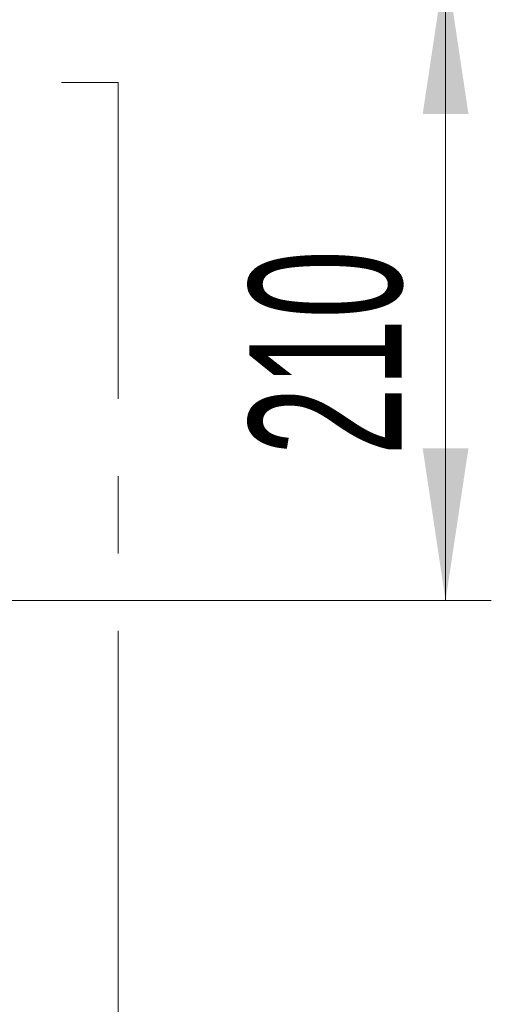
# Model space of a CAD drawing. Header units: millimetres. Extents: x 0 to 8410, y 0 to 5940.
# Tile 35 of 256: x 1628 to 1782, y 1745 to 2069. Entities that reach past the tile are written whole.
import ezdxf

# ---------------------------------------------------------------- set-up
doc = ezdxf.new("R2010")
doc.units = ezdxf.units.MM
doc.header["$LTSCALE"] = 10
doc.linetypes.add('CENTERX2', pattern=[20.32, 12.7, -2.54, 2.54, -2.54])
doc.styles.add('SLDTEXTSTYLE0', font='TXT', dxfattribs={"width": 0.605})
doc.dimstyles.new('SLDDIMSTYLE0', dxfattribs={"dimtxt": 50, "dimasz": 50, "dimexe": 0, "dimexo": 0.0625, "dimgap": 12.5, "dimtad": 1, "dimtoh": 1, "dimdec": 1, "dimrnd": 1e-09, "dimzin": 12, "dimdsep": 46, "dimtxsty": 'SLDTEXTSTYLE0', "dimsah": 1, "dimcen": 0.09, "dimadec": 0, "dimazin": 0, "dimtfac": 1, "dimtofl": 0, "dimtmove": 0, "dimatfit": 3, "dimfxl": 1, "dimfrac": 2, "dimtolj": 1, "dimtzin": 12, "dimarcsym": 0})

# ---------------------------------------------------------------- blocks, each defined once
blk = doc.blocks.new('*D14')
at = {"color": 7, "linetype": 'Continuous', "lineweight": 0}
for p, q in [((1496.19, 2088.04), (1782.44, 2088.04)), ((1767.44, 2088.04), (1767.44, 1878.04)), ((1441.19, 1878.04), (1782.44, 1878.04))]:
    blk.add_line(p, q, dxfattribs=at)
for points in [[(1767.44, 2088.04), (1759.94, 2038.04), (1774.94, 2038.04)], [(1767.44, 1878.04), (1774.94, 1928.04), (1759.94, 1928.04)]]:
    blk.add_solid(points, dxfattribs=at)
at = {"color": 7, "linetype": 'Continuous', "lineweight": 0, "insert": (1702.99, 1925.76), "char_height": 50, "attachment_point": 1, "rotation": 90, "style": 'SLDTEXTSTYLE0'}
blk.add_mtext('210', dxfattribs=at)

msp = doc.modelspace()

# ---------------------------------------------------------------- linework, layer by layer
at = {"color": 7, "linetype": 'CENTERX2', "lineweight": 0}
for p in [(828.51801, 2048.330091), (1659.983376, 1334.735295)]:
    msp.add_line(p, (1659.983376, 2048.330091), dxfattribs=at)

# ---------------------------------------------------------------- dimensions: what is measured, and where the dimension line sits
at = {"color": 7, "linetype": 'Continuous', "lineweight": 0}
dim = msp.add_linear_dim(base=(1767.443449, 1878.044765), p1=(1496.190786, 2088.044765), p2=(1441.190786, 1878.044765), angle=90, dimstyle='SLDDIMSTYLE0', dxfattribs=at)
dim.commit()
dim.dimension.update_dxf_attribs({"geometry": '*D14', "text_midpoint": (1767.443449, 1983.044765), "dimtype": 160})

doc.saveas('drawing.dxf')
